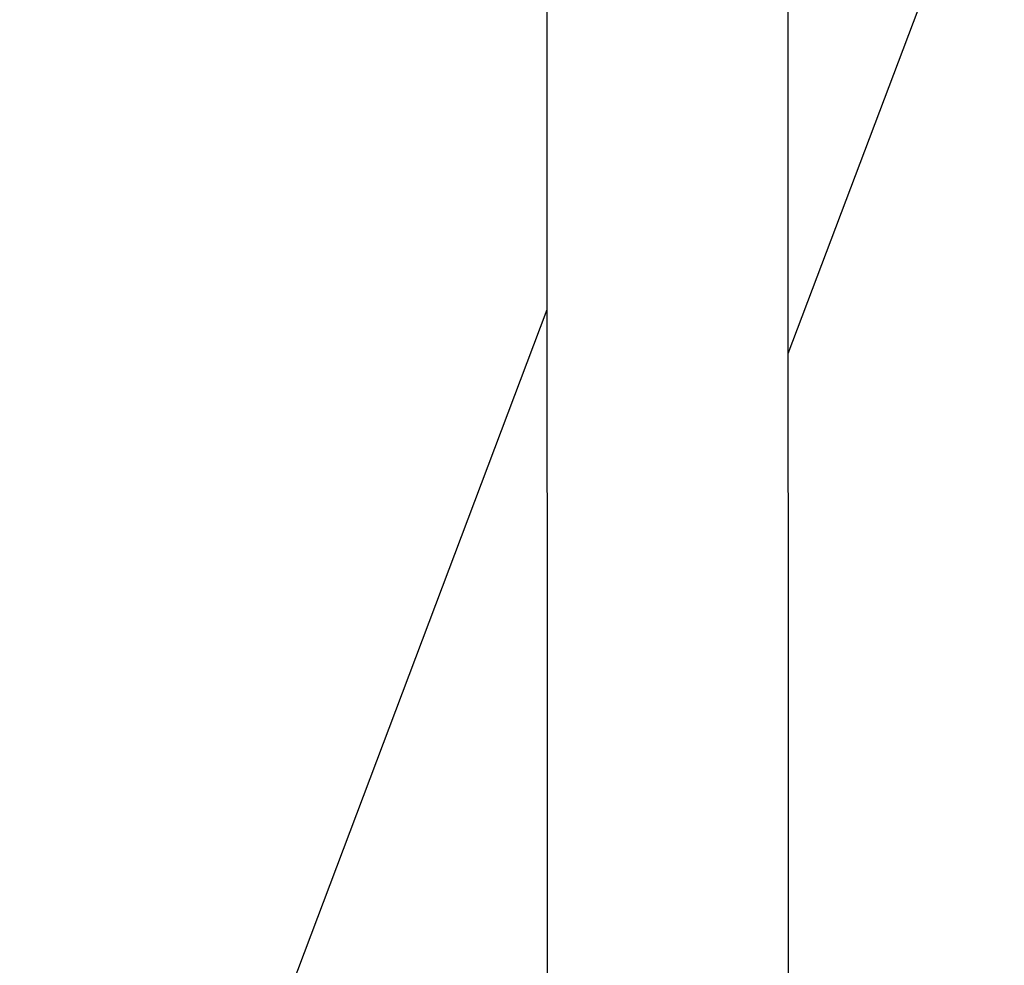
# Model space of a CAD drawing. Header units: millimetres. Extents: x 0 to 2550, y 0 to 1188.
# Tile 53 of 127: x 139 to 147, y 287 to 294. Entities that reach past the tile are written whole.
import ezdxf

# ---------------------------------------------------------------- set-up
doc = ezdxf.new("R2010")
doc.units = ezdxf.units.MM
doc.header["$LTSCALE"] = 46.255
for name, color, linetype in [('A2300202#AF3_ABL383', 7, 'CONTINUOUS'), ('A2300202#AF4_ABL432', 7, 'CONTINUOUS'), ('M2300301_PBL456', 7, 'CONTINUOUS'), ('M2300301_PBL457', 7, 'CONTINUOUS'), ('왼쪽_14_VBL337', 7, 'CONTINUOUS')]:
    doc.layers.add(name, color=color, linetype=linetype)

# ---------------------------------------------------------------- blocks, each defined once
blk = doc.blocks.new('M2300301_PBL456', base_point=(144.4945, 313.0336))
at = {"layer": 'M2300301_PBL456', "color": 7}
for p, q in [((143.5477, 280.4753), (143.5352, 345.9727)), ((145.4537, 280.4756), (145.4412, 345.973))]:
    blk.add_line(p, q, dxfattribs=at)
blk = doc.blocks.new('A2300202#AF3_ABL383', base_point=(143.7114, 313.6625))
at = {"layer": 'M2300301_PBL456'}
blk.add_blockref('M2300301_PBL456', (144.4945, 313.0336), dxfattribs=at)
blk = doc.blocks.new('M2300301_PBL457', base_point=(151.4893, 309.8513))
at = {"layer": 'M2300301_PBL457', "color": 7}
for p, q in [((145.4516, 291.5007), (163.6131, 339.5387)), ((139.3731, 280.8124), (143.5456, 291.8488))]:
    blk.add_line(p, q, dxfattribs=at)
blk = doc.blocks.new('A2300202#AF4_ABL432', base_point=(150.7679, 309.1369))
at = {"layer": 'M2300301_PBL457'}
blk.add_blockref('M2300301_PBL457', (151.4893, 309.8513), dxfattribs=at)
blk = doc.blocks.new('왼쪽_14_VBL337', base_point=(137.9899, 314.4281))
at = {"layer": 'A2300202#AF3_ABL383'}
blk.add_blockref('A2300202#AF3_ABL383', (143.7114, 313.6625), dxfattribs=at)
at = {"layer": 'A2300202#AF4_ABL432'}
blk.add_blockref('A2300202#AF4_ABL432', (150.7679, 309.1369), dxfattribs=at)

msp = doc.modelspace()

# ---------------------------------------------------------------- block references
at = {"layer": '왼쪽_14_VBL337'}
msp.add_blockref('왼쪽_14_VBL337', (137.9899, 314.4281), dxfattribs=at)

doc.saveas('drawing.dxf')
